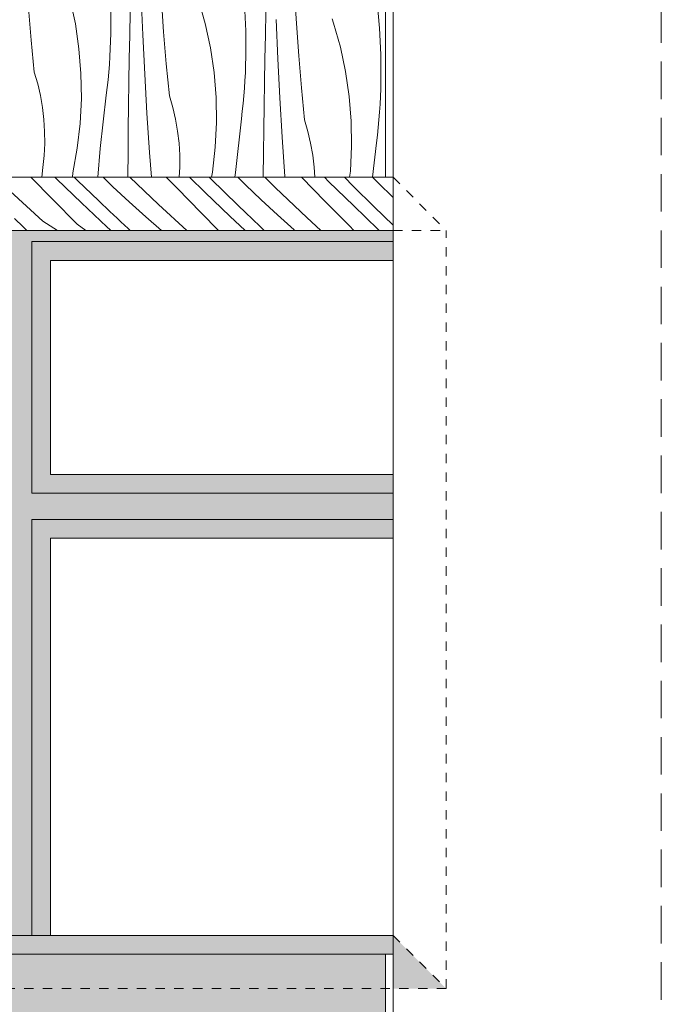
# Model space of a CAD drawing. Extents: x -366324 to -207045, y 68808 to 138616.
# Tile 63 of 170: x -310645 to -308934, y 90604 to 93227. Entities that reach past the tile are written whole.
import ezdxf

# ---------------------------------------------------------------- set-up
doc = ezdxf.new("R2010")
doc.units = 0
doc.header["$MEASUREMENT"] = 0
for name, pattern in [('Dashed', [564.444447, 282.222223, -282.222223]), ('Hidden Line', [50, 25, -25]), ('Krawędzie ukryte', [150, 100, -50])]:
    doc.linetypes.add(name, pattern=pattern)
for name, color, linetype, lineweight, true_color in [('Arch kolorystyka_Nr_Pióra__2', 7, 'Continuous', 13, 0x7f7f7f), ('Arch kolorystyka_Nr_Pióra__22', 7, 'Continuous', 9, 0x7f7f7f), ('Arch kolorystyka_Nr_Pióra__81', 7, 'Continuous', 9, 0x5d5d5d)]:
    doc.layers.add(name, color=color, linetype=linetype, lineweight=lineweight, true_color=true_color)
for name, color, linetype, lineweight in [('Arch kolorystyka_Nr_Pióra__41', 7, 'Continuous', 15), ('Arch okna_Nr_Pióra__21', 7, 'Continuous', 9), ('Arch ściany zewnętrzne_Nr_Pióra__21', 7, 'Continuous', 9), ('INWENT.ŚCIANY_Nr_Pióra__21', 7, 'Continuous', 9)]:
    doc.layers.add(name, color=color, linetype=linetype, lineweight=lineweight)

# ---------------------------------------------------------------- blocks, each defined once
blk = doc.blocks.new('*X82')
at = {"layer": 'Arch kolorystyka_Nr_Pióra__22', "linetype": 'Continuous'}
for p, q in [((-310316.8, 93186.6), (-310321.1, 93291.3)), ((-309907, 93216.5), (-309912.1, 93302.1)), ((-310496.5, 93215.6), (-310510.4, 93280.6)), ((-310261.1, 93194.5), (-310267.2, 93280.1)), ((-310150.2, 93217.1), (-310168.3, 93281.1)), ((-310045.4, 93267.9), (-310042.1, 93197.4)), ((-309691.6, 93274.7), (-309685.2, 93204.4)), ((-310614.2, 93172.6), (-310621.3, 93258)), ((-310402.3, 93260.9), (-310402.2, 93190.4)), ((-310351.5, 93186.1), (-310350.2, 93248.8)), ((-309990, 93185.3), (-309988.7, 93247.9)), ((-310486.8, 93149.7), (-310496.5, 93215.6)), ((-310136.3, 93152), (-310150.2, 93217.1)), ((-309956.6, 93123.1), (-309960.9, 93227.8)), ((-309900.9, 93131), (-309907, 93216.5)), ((-309808.1, 93217.6), (-309811.5, 93229)), ((-309790, 93153.6), (-309808.1, 93217.6)), ((-310402.7, 93169.8), (-310402.2, 93190.4)), ((-310352.6, 93123.4), (-310351.5, 93186.1)), ((-310311.6, 93082), (-310316.8, 93186.6)), ((-310254, 93109.1), (-310261.1, 93194.5)), ((-310042.1, 93197.4), (-310042, 93126.9)), ((-309991.3, 93122.6), (-309990, 93185.3)), ((-309685.2, 93204.4), (-309681.9, 93133.9)), ((-310606.1, 93087.2), (-310614.2, 93172.6)), ((-310403.5, 93149.2), (-310402.7, 93169.8)), ((-310481.5, 93083.4), (-310486.8, 93149.7)), ((-310404.6, 93128.6), (-310403.5, 93149.2)), ((-310126.6, 93086.2), (-310136.3, 93152)), ((-309893.8, 93045.6), (-309900.9, 93131)), ((-309776, 93088.5), (-309790, 93153.6)), ((-309681.9, 93133.9), (-309681.8, 93063.4)), ((-310407.6, 93087.5), (-310405.9, 93108)), ((-310405.9, 93108), (-310404.6, 93128.6)), ((-310353.6, 93060.8), (-310352.6, 93123.4)), ((-310245.8, 93023.7), (-310254, 93109.1)), ((-310043.3, 93085.7), (-310042.5, 93106.3)), ((-310042.5, 93106.3), (-310042, 93126.9)), ((-309992.4, 93059.9), (-309991.3, 93122.6)), ((-309951.4, 93018.5), (-309956.6, 93123.1)), ((-310596.9, 93056.4), (-310606.1, 93087.2)), ((-310480.4, 93016.9), (-310481.5, 93083.4)), ((-310409.4, 93066.9), (-310407.6, 93087.5)), ((-310305.6, 92977.5), (-310311.6, 93082)), ((-310121.2, 93019.9), (-310126.6, 93086.2)), ((-310044.4, 93065.1), (-310043.3, 93085.7)), ((-309766.4, 93022.7), (-309776, 93088.5)), ((-310589.6, 93025.1), (-310596.9, 93056.4)), ((-310411.6, 93046.4), (-310409.4, 93066.9)), ((-310354.5, 92998.1), (-310353.6, 93060.8)), ((-310045.7, 93044.5), (-310044.4, 93065.1)), ((-309993.4, 92997.3), (-309992.4, 93059.9)), ((-309682.3, 93042.8), (-309681.8, 93063.4)), ((-310430, 92883.4), (-310414, 93026)), ((-310414, 93026), (-310411.6, 93046.4)), ((-310047.4, 93024), (-310045.7, 93044.5)), ((-309885.6, 92960.2), (-309893.8, 93045.6)), ((-309683.1, 93022.2), (-309682.3, 93042.8)), ((-310584, 92993.4), (-310589.6, 93025.1)), ((-310483.7, 92950.4), (-310480.4, 93016.9)), ((-310236.7, 92992.9), (-310245.8, 93023.7)), ((-310120.2, 92953.4), (-310121.2, 93019.9)), ((-310051.4, 92982.9), (-310049.2, 93003.4)), ((-310049.2, 93003.4), (-310047.4, 93024)), ((-309945.3, 92914), (-309951.4, 93018.5)), ((-309761, 92956.4), (-309766.4, 93022.7)), ((-309685.5, 92981), (-309684.2, 93001.6)), ((-309684.2, 93001.6), (-309683.1, 93022.2)), ((-310580.3, 92961.4), (-310584, 92993.4)), ((-310355.4, 92935.4), (-310354.5, 92998.1)), ((-310298.6, 92873), (-310305.6, 92977.5)), ((-310229.4, 92961.5), (-310236.7, 92992.9)), ((-310053.8, 92962.5), (-310051.4, 92982.9)), ((-309994.3, 92934.6), (-309993.4, 92997.3)), ((-309687.2, 92960.4), (-309685.5, 92981)), ((-310578.4, 92929.3), (-310580.3, 92961.4)), ((-310491.3, 92884.3), (-310483.7, 92950.4)), ((-310223.8, 92929.9), (-310229.4, 92961.5)), ((-310123.5, 92886.9), (-310120.2, 92953.4)), ((-310069.8, 92819.9), (-310053.8, 92962.5)), ((-309876.5, 92929.4), (-309885.6, 92960.2)), ((-309760, 92889.8), (-309761, 92956.4)), ((-309689, 92939.9), (-309687.2, 92960.4)), ((-310578.3, 92897.1), (-310578.4, 92929.3)), ((-310356.1, 92872.7), (-310355.4, 92935.4)), ((-310220.1, 92897.9), (-310223.8, 92929.9)), ((-309995.2, 92871.9), (-309994.3, 92934.6)), ((-309869.2, 92898), (-309876.5, 92929.4)), ((-309691.2, 92919.4), (-309689, 92939.9)), ((-310580, 92865), (-310578.3, 92897.1)), ((-310218.2, 92865.8), (-310220.1, 92897.9)), ((-309938.4, 92809.5), (-309945.3, 92914)), ((-309863.6, 92866.3), (-309869.2, 92898)), ((-309703.9, 92807), (-309693.6, 92898.9)), ((-309693.6, 92898.9), (-309691.2, 92919.4)), ((-310503.2, 92818.8), (-310491.3, 92884.3)), ((-310436.7, 92807), (-310430, 92883.4)), ((-310356.7, 92810.1), (-310356.1, 92872.7)), ((-310293.7, 92807), (-310298.6, 92873)), ((-310131.1, 92820.8), (-310123.5, 92886.9)), ((-309995.9, 92809.2), (-309995.2, 92871.9)), ((-309763.3, 92823.4), (-309760, 92889.8)), ((-310583.5, 92833), (-310580, 92865)), ((-310218.1, 92833.6), (-310218.2, 92865.8)), ((-309859.9, 92834.4), (-309863.6, 92866.3)), ((-310585.5, 92807), (-310583.5, 92833)), ((-310504.5, 92807), (-310503.2, 92818.8)), ((-310219.5, 92807), (-310218.1, 92833.6)), ((-310133.6, 92807), (-310131.1, 92820.8)), ((-310070.9, 92807), (-310069.8, 92819.9)), ((-309858.2, 92807), (-309859.9, 92834.4)), ((-309765.2, 92807), (-309763.3, 92823.4)), ((-310356.7, 92807), (-310356.7, 92810.1)), ((-309995.9, 92807), (-309995.9, 92809.2)), ((-309938.2, 92807), (-309938.4, 92809.5))]:
    blk.add_line(p, q, dxfattribs=at)
blk = doc.blocks.new('Wypełnienie_41')
at = {"layer": 'Arch kolorystyka_Nr_Pióra__22', "linetype": 'Dashed'}
blk.add_blockref('*X82', (0, 0), dxfattribs=at)
blk = doc.blocks.new('*X84')
at = {"layer": 'Arch kolorystyka_Nr_Pióra__22', "linetype": 'Continuous'}
for p, q in [((-310556.3, 92747.6), (-310615, 92807)), ((-310545.9, 92801.9), (-310551.3, 92807)), ((-310479.7, 92738.6), (-310545.9, 92801.9)), ((-310490.9, 92798.7), (-310499.3, 92807)), ((-310434, 92743.9), (-310490.9, 92798.7)), ((-310396.2, 92782), (-310422.6, 92807)), ((-310274.9, 92734.6), (-310351.2, 92807)), ((-310225.5, 92777.8), (-310254.3, 92807)), ((-310150.6, 92766.7), (-310192, 92807)), ((-310095.6, 92763.6), (-310139.6, 92807)), ((-310043.1, 92787), (-310063.7, 92807)), ((-309963.1, 92778.8), (-309991.7, 92807)), ((-309830.1, 92742.7), (-309893.7, 92807)), ((-309820.3, 92794.9), (-309832.5, 92807)), ((-309755.3, 92731.6), (-309820.3, 92794.9)), ((-309755.8, 92783.3), (-309779.2, 92807)), ((-309688.9, 92791.9), (-309704, 92807)), ((-309649.3, 92753.3), (-309688.9, 92791.9)), ((-310583.3, 92690.5), (-310670.2, 92769.7)), ((-310352.9, 92742), (-310396.2, 92782)), ((-310161, 92712.5), (-310225.5, 92777.8)), ((-310084.4, 92703.4), (-310150.6, 92766.7)), ((-310038.7, 92708.8), (-310095.6, 92763.6)), ((-310000.8, 92746.9), (-310043.1, 92787)), ((-309879.5, 92699.5), (-309963.1, 92778.8)), ((-309700.2, 92728.5), (-309755.8, 92783.3)), ((-310491.8, 92682.3), (-310556.3, 92747.6)), ((-310412.3, 92675.3), (-310479.7, 92738.6)), ((-310424.3, 92734.7), (-310434, 92743.9)), ((-310308.5, 92702), (-310352.9, 92742)), ((-309957.6, 92706.9), (-310000.8, 92746.9)), ((-309765.6, 92677.4), (-309830.1, 92742.7)), ((-310414.6, 92725.5), (-310424.3, 92734.7)), ((-310404.8, 92716.3), (-310414.6, 92725.5)), ((-310395, 92707.1), (-310404.8, 92716.3)), ((-310199.3, 92665.6), (-310274.9, 92734.6)), ((-310114.6, 92665.6), (-310161, 92712.5)), ((-309689, 92668.3), (-309755.3, 92731.6)), ((-309649.3, 92679.4), (-309700.2, 92728.5)), ((-310635.6, 92675.1), (-310658.5, 92697.2)), ((-310583.3, 92690.5), (-310544, 92665.6)), ((-310385.2, 92697.9), (-310395, 92707.1)), ((-310375.3, 92688.6), (-310385.2, 92697.9)), ((-310365.4, 92679.4), (-310375.3, 92688.6)), ((-310267.2, 92665.6), (-310308.5, 92702)), ((-310044.1, 92665.6), (-310084.4, 92703.4)), ((-310029, 92699.6), (-310038.7, 92708.8)), ((-310019.3, 92690.3), (-310029, 92699.6)), ((-310009.5, 92681.1), (-310019.3, 92690.3)), ((-309913.2, 92666.9), (-309957.6, 92706.9)), ((-309842.4, 92665.6), (-309879.5, 92699.5)), ((-310625.7, 92665.6), (-310635.6, 92675.1)), ((-310491.8, 92682.3), (-310468.2, 92665.6)), ((-310403.9, 92667.5), (-310412.3, 92675.3)), ((-310401.9, 92665.6), (-310403.9, 92667.5)), ((-310355.5, 92670.2), (-310365.4, 92679.4)), ((-310350.8, 92665.6), (-310355.5, 92670.2)), ((-309999.7, 92671.9), (-310009.5, 92681.1)), ((-309993, 92665.6), (-309999.7, 92671.9)), ((-309911.8, 92665.6), (-309913.2, 92666.9)), ((-309754, 92665.6), (-309765.6, 92677.4)), ((-309686.2, 92665.6), (-309689, 92668.3))]:
    blk.add_line(p, q, dxfattribs=at)
blk = doc.blocks.new('Wypełnienie_42')
at = {"layer": 'Arch kolorystyka_Nr_Pióra__22', "linetype": 'Dashed'}
blk.add_blockref('*X84', (0, 0), dxfattribs=at)

msp = doc.modelspace()

# ---------------------------------------------------------------- hatches: boundary and pattern name
at = {"layer": 'Arch kolorystyka_Nr_Pióra__2', "linetype": 'Continuous'}
h = msp.add_hatch(color=256, dxfattribs=at)
h.paths.add_polyline_path([(-309649.3, 91845.6), (-309649.3, 92015.6), (-310562.9, 92015.6), (-310562.9, 92585.6), (-309649.3, 92585.6), (-309649.3, 92665.6), (-311787.9, 92665.6), (-311787.9, 90787), (-311707.9, 90787), (-311707.9, 91845.6), (-310732.9, 91845.6), (-310732.9, 90787), (-310562.9, 90787), (-310562.9, 91845.6)], flags=0)
h.paths.add_polyline_path([(-310732.9, 92015.6), (-311707.9, 92015.6), (-311707.9, 92585.6), (-310732.9, 92585.6)], flags=0)
at = {"layer": 'Arch kolorystyka_Nr_Pióra__41', "linetype": 'Continuous'}
msp.add_hatch(color=256, dxfattribs=at).paths.add_polyline_path([(-311929.3, 90737), (-309649.3, 90737), (-309649.3, 90787), (-311929.3, 90787)], flags=0)
at = {"layer": 'Arch kolorystyka_Nr_Pióra__81', "linetype": 'Continuous', "lineweight": 0, "true_color": 0x2e2e2e}
msp.add_hatch(color=250, dxfattribs=at).paths.add_polyline_path([(-309507.9, 90645.6), (-309649.3, 90787), (-309649.3, 90645.6)], flags=0)
at = {"layer": 'Arch kolorystyka_Nr_Pióra__81', "linetype": 'Continuous'}
msp.add_hatch(color=256, dxfattribs=at).paths.add_polyline_path([(-309669.3, 90202.8), (-309669.3, 90737), (-311929.3, 90737), (-311929.3, 90202.8)], flags=0)

# ---------------------------------------------------------------- linework, layer by layer
at = {"layer": 'Arch okna_Nr_Pióra__21', "linetype": 'Hidden Line'}
for p, q in [((-309649.3, 92807), (-309507.9, 92665.6)), ((-309649.3, 92665.6), (-309507.9, 92665.6)), ((-309507.9, 90645.6), (-309507.9, 92665.6)), ((-309649.3, 90787), (-309507.9, 90645.6)), ((-309507.9, 90645.6), (-311787.9, 90645.6))]:
    msp.add_line(p, q, dxfattribs=at)
at = {"layer": 'Arch okna_Nr_Pióra__21', "linetype": 'Continuous'}
for p, q in [((-310612.9, 92635.6), (-310612.9, 91965.6)), ((-310612.9, 92635.6), (-309649.3, 92635.6)), ((-310562.9, 92585.6), (-309649.3, 92585.6)), ((-310562.9, 92585.6), (-310562.9, 92015.6)), ((-310562.9, 92015.6), (-309649.3, 92015.6)), ((-310612.9, 91965.6), (-309649.3, 91965.6)), ((-310612.9, 91895.6), (-310612.9, 90787)), ((-310612.9, 91895.6), (-309649.3, 91895.6)), ((-310562.9, 91845.6), (-309649.3, 91845.6)), ((-310562.9, 91845.6), (-310562.9, 90787))]:
    msp.add_line(p, q, dxfattribs=at)
at = {"layer": 'Arch ściany zewnętrzne_Nr_Pióra__21', "linetype": 'Continuous'}
for p, q in [((-309649.3, 90787), (-309649.3, 96472)), ((-309669.3, 92807), (-309669.3, 94352)), ((-311929.3, 92807), (-309649.3, 92807)), ((-309649.3, 90202.8), (-309649.3, 92807)), ((-311787.9, 92665.6), (-309649.3, 92665.6)), ((-311929.3, 90787), (-309649.3, 90787)), ((-311929.3, 90737), (-309649.3, 90737)), ((-309669.3, 90202.8), (-309669.3, 90737))]:
    msp.add_line(p, q, dxfattribs=at)
at = {"layer": 'INWENT.ŚCIANY_Nr_Pióra__21', "linetype": 'Krawędzie ukryte'}
msp.add_line((-308934.3, 96865.6), (-308934.3, 90202.8), dxfattribs=at)

# ---------------------------------------------------------------- block references
at = {"layer": 'Arch kolorystyka_Nr_Pióra__22', "linetype": 'Dashed'}
for name in ['Wypełnienie_41', 'Wypełnienie_42']:
    msp.add_blockref(name, (0, 0), dxfattribs=at)

doc.saveas('drawing.dxf')
